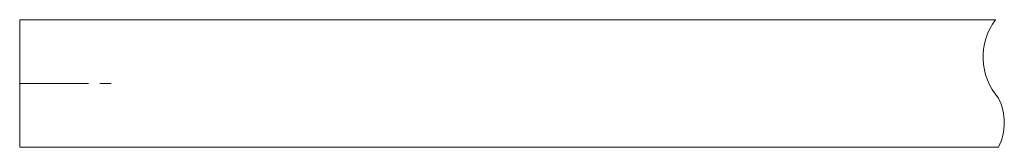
# Model space of a CAD drawing. Header units: millimetres. Extents: x -11 to 661, y -103 to 290.
# Tile 8 of 14: x 516.42 to 551.82, y -80.44 to -75.87. Entities that reach past the tile are written whole.
import ezdxf

# ---------------------------------------------------------------- set-up
doc = ezdxf.new("R2010")
doc.units = ezdxf.units.MM
doc.header["$LTSCALE"] = 23.749
doc.layers.get('0').update_dxf_attribs({"linetype": 'CONTINUOUS'})

msp = doc.modelspace()

# ---------------------------------------------------------------- linework, layer by layer
at = {"lineweight": 0}
for p, q in [((516.422, -80.44), (516.422, -75.868)), ((551.505, -75.868), (516.422, -75.868)), ((551.611, -80.44), (516.422, -80.44))]:
    msp.add_line(p, q, dxfattribs=at)
at = {"color": 1, "lineweight": 0}
for points in [[(516.422, -78.154), (518.901, -78.154)], [(519.308, -78.154), (519.714, -78.154)]]:
    msp.add_lwpolyline(points, dxfattribs=at)
at = {"lineweight": 0}
for centre, radius, start, end in [((553.259, -77.208), 2.208, 142.6138, 221.6913), ((549.818, -79.558), 1.997, 333.8141, 26.1859)]:
    msp.add_arc(centre, radius, start, end, dxfattribs=at)

doc.saveas('drawing.dxf')
